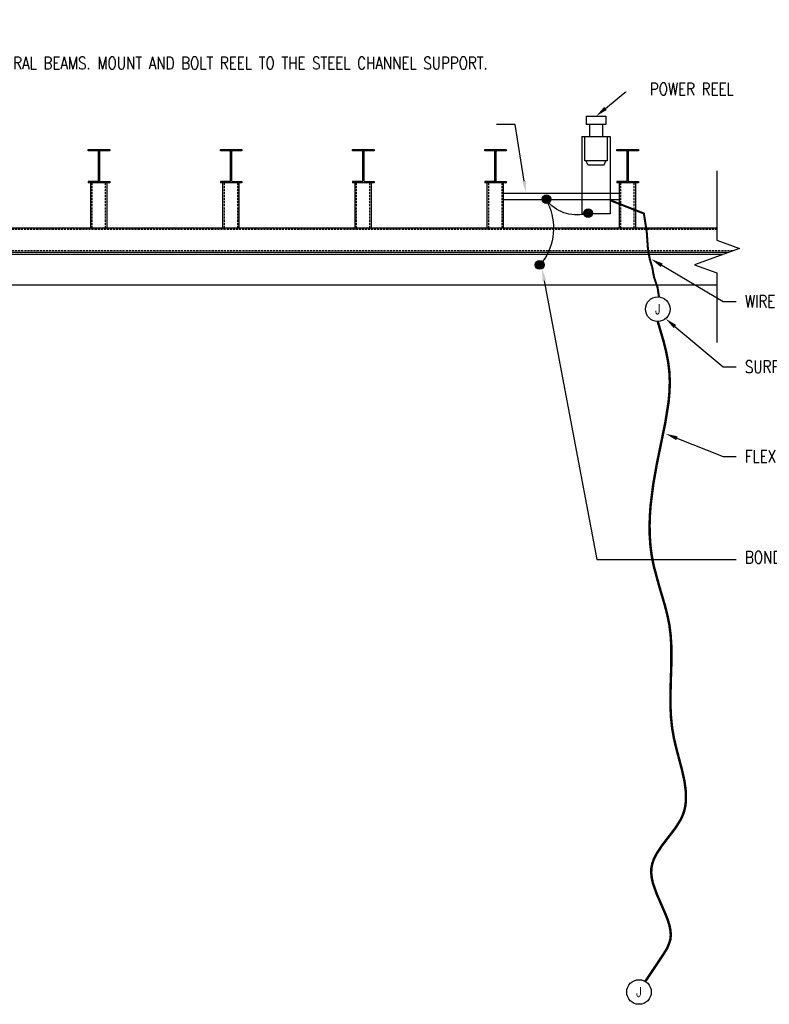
# Model space of a CAD drawing. Header units: inches. Extents: x 172 to 1156, y -62 to 58.
# Tile 3 of 4: x 647 to 739, y -62 to 58. Entities that reach past the tile are written whole.
import ezdxf
from ezdxf import colors
from ezdxf.entities.mleader import LeaderData, LeaderLine
from ezdxf.enums import TextEntityAlignment as Align
from ezdxf.math import Vec2, Vec3

# ---------------------------------------------------------------- set-up
doc = ezdxf.new("R2010")
doc.units = ezdxf.units.IN
doc.header["$MEASUREMENT"] = 0
doc.linetypes.add('HIDDEN', pattern=[0.375, 0.25, -0.125])
for name, color, linetype in [('E-ANNO-TEXT', 2, 'Continuous'), ('E-DETL-GRPH', 3, 'Continuous'), ('E-POWR-DEVC', 4, 'Continuous'), ('G-ANNO-PATT', 251, 'Continuous'), ('G-Anno-Std-Scrn', 250, 'Continuous'), ('G-ANNO-STD-SCRN-HIDD', 250, 'HIDDEN')]:
    doc.layers.add(name, color=color, linetype=linetype)
doc.styles.add('Annotative', font='romans.shx', dxfattribs={"width": 0.8, "height": 0.125})
doc.styles.add('E-DT01$0$HDRSTD', font='arial.ttf')
doc.styles.add('ROMANS', font='ROMANS.shx', dxfattribs={"width": 0.8})

# ---------------------------------------------------------------- blocks, each defined once
blk = doc.blocks.new('E-DT01$0$JBOX')
blk.add_circle((0, 0), 0.1250200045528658)
at = {"style": 'E-DT01$0$HDRSTD'}
blk.add_attdef('J', text='', height=0.1, dxfattribs=at).set_placement((0, 0), align=Align.MIDDLE)

msp = doc.modelspace()

# ---------------------------------------------------------------- hatches: boundary and pattern name
at = {"layer": 'E-DETL-GRPH', "lineweight": -3}
h = msp.add_hatch(color=8, dxfattribs=at)
h.dxf.hatch_style = 1
h.paths.add_polyline_path([(716.6731634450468, 33.81193054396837, -1), (716.6608091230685, 34.88957268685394, -1)])

# ---------------------------------------------------------------- linework, layer by layer
for points in [[(711.7259903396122, 35.53890791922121, -0.2792469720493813), (711.0983066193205, 28.42764689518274)], [(716.6669862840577, 34.35075161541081, -0.304792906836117), (711.7580669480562, 35.74922240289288, -0.304792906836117)]]:
    msp.add_lwpolyline(points, format="xyb", dxfattribs=at)
msp.add_circle((716.6669862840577, 34.35075161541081), 0.5388564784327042, dxfattribs=at)
at = {"layer": 'E-POWR-DEVC', "lineweight": -3, "const_width": 0.25}
msp.add_lwpolyline([(725.3199659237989, 24.08872738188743), (725.1429563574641, 25.25690359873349), (724.698503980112, 26.56368568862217), (724.4968129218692, 27.7100813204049), (724.1923515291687, 28.71853558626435), (723.970152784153, 29.92519008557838), (723.8206721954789, 32.03874312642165), (723.4660451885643, 34.31260888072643), (719.4091178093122, 35.89616464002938)], dxfattribs=at)
at = {"layer": 'G-ANNO-PATT', "lineweight": -3}
for p, q in [((716.4403314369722, 46.17894122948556), (718.8051221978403, 46.17894122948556)), ((716.4403314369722, 46.17894122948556), (716.4403314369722, 45.19165590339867)), ((718.8051221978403, 46.17894122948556), (718.8051221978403, 45.19165590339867)), ((718.8051221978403, 45.19165590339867), (716.4403314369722, 45.19165590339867)), ((716.8344645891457, 45.19165590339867), (716.8344645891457, 43.7107156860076)), ((718.4109890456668, 45.19165590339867), (718.4109890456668, 43.7107156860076)), ((715.9083358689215, 43.7107156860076), (719.3371177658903, 43.7107156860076)), ((715.9083358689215, 43.7107156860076), (715.9083358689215, 34.27345218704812)), ((716.2432689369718, 40.74884340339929), (716.2432689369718, 43.7107156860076)), ((719.0021846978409, 43.7107156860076), (719.0021846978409, 40.74884340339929)), ((719.3371177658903, 43.7107156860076), (719.3371177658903, 34.27345218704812)), ((719.0021846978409, 40.74884340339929), (716.2432689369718, 40.74884340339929)), ((716.6374020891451, 40.25521296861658), (716.4403395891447, 40.74885155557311)), ((716.6374020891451, 40.25521296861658), (718.6080515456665, 40.25521296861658)), ((718.6080515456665, 40.25521296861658), (718.8051221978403, 40.74885155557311)), ((719.3371177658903, 34.27345218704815), (715.9083358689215, 34.27345218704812))]:
    msp.add_line(p, q, dxfattribs=at)
at = {"layer": 'G-Anno-Std-Scrn', "lineweight": -3}
for p, q in [((655.6003918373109, 42.09744551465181), (655.6127163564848, 42.10977003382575)), ((655.6014265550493, 41.94470445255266), (655.6014265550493, 42.11353270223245)), ((655.6014265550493, 42.11353270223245), (658.225887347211, 42.11353270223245)), ((655.6977163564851, 41.94477003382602), (655.8627163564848, 42.10977003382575)), ((656.1548231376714, 41.9447700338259), (656.3198231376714, 42.10977003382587)), ((656.4048231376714, 41.9447700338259), (656.5698231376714, 42.10977003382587)), ((656.823976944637, 41.90681705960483), (657.0269299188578, 42.10977003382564)), ((657.1119299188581, 41.9447700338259), (657.2769299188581, 42.10977003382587)), ((657.5690367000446, 41.94477003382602), (657.7340367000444, 42.10977003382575)), ((657.8190367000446, 41.94477003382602), (657.9840367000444, 42.10977003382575)), ((658.225887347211, 42.11353270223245), (658.225887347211, 41.94475448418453)), ((704.0298347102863, 42.05581495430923), (704.0837897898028, 42.10977003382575)), ((704.0308694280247, 41.94470445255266), (704.0308694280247, 42.11353270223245)), ((704.0308694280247, 42.11353270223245), (706.6553302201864, 42.11353270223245)), ((704.1687897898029, 41.94477003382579), (704.3337897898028, 42.10977003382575)), ((704.6258965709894, 41.9447700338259), (704.7908965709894, 42.10977003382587)), ((704.8758965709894, 41.9447700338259), (705.0408965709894, 42.10977003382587)), ((705.270753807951, 41.88252048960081), (705.498003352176, 42.10977003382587)), ((705.5830033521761, 41.9447700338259), (705.748003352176, 42.10977003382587)), ((706.0401101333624, 41.94477003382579), (706.2051101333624, 42.10977003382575)), ((706.2901101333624, 41.94477003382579), (706.4551101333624, 42.10977003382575)), ((706.6553302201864, 42.11353270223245), (706.6553302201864, 41.94475448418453)), ((720.1729823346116, 42.01418439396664), (720.2685679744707, 42.10977003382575)), ((720.17401705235, 41.94470445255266), (720.17401705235, 42.11353270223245)), ((720.17401705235, 42.11353270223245), (722.7984778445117, 42.11353270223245)), ((720.3535679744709, 41.94477003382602), (720.5185679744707, 42.10977003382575)), ((720.8106747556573, 41.94477003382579), (720.9756747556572, 42.10977003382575)), ((721.0606747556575, 41.94477003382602), (721.2256747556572, 42.10977003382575)), ((721.42517765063, 41.85216614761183), (721.6827815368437, 42.10977003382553)), ((721.7677815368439, 41.94477003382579), (721.9327815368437, 42.10977003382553)), ((722.2248883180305, 41.94477003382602), (722.3898883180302, 42.10977003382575)), ((722.4748883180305, 41.94477003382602), (722.6398883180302, 42.10977003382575)), ((722.7984778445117, 42.11353270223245), (722.7984778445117, 41.94475448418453)), ((656.7503818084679, 41.94470445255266), (655.6014265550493, 41.94470445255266)), ((656.8553918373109, 41.6882319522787), (656.9703918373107, 41.80323195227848)), ((656.8553918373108, 41.23112517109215), (656.9703918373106, 41.34612517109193)), ((656.8553918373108, 40.98112517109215), (656.9703918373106, 41.09612517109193)), ((656.8562121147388, 38.32419278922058), (656.8562121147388, 41.83553589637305)), ((656.9704091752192, 41.84031873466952), (656.9704091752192, 38.32666358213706)), ((658.225887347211, 41.94475448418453), (657.0820325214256, 41.94370661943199)), ((705.1798246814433, 41.94470445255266), (704.0308694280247, 41.94470445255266)), ((705.2848347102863, 41.64660139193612), (705.3998347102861, 41.7616013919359)), ((705.2848347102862, 41.18949461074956), (705.399834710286, 41.30449461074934)), ((705.2848347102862, 40.93949461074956), (705.399834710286, 41.05449461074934)), ((705.2856549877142, 38.32419278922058), (705.2856549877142, 41.83553589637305)), ((705.3998520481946, 41.84031873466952), (705.3998520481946, 38.32666358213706)), ((706.6553302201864, 41.94475448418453), (705.511475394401, 41.94370661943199)), ((721.3229723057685, 41.94470445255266), (720.17401705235, 41.94470445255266)), ((721.4279823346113, 41.60497083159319), (721.5429823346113, 41.7199708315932)), ((721.4279823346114, 41.14786405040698), (721.5429823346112, 41.26286405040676)), ((721.4279823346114, 40.89786405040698), (721.5429823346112, 41.01286405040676)), ((721.4288026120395, 38.32419278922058), (721.4288026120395, 41.83553589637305)), ((721.5429996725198, 41.84031873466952), (721.5429996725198, 38.32666358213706)), ((722.7984778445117, 41.94475448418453), (721.6546230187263, 41.94370661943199)), ((656.855391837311, 40.52401838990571), (656.9703918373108, 40.63901838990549)), ((656.855391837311, 40.27401838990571), (656.9703918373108, 40.38901838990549)), ((656.8553918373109, 39.81691160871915), (656.9703918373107, 39.93191160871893)), ((656.8553918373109, 39.56691160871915), (656.9703918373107, 39.68191160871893)), ((705.2848347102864, 40.48238782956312), (705.3998347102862, 40.5973878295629)), ((705.2848347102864, 40.23238782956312), (705.3998347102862, 40.3473878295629)), ((705.2848347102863, 39.77528104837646), (705.3998347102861, 39.89028104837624)), ((721.4279823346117, 40.44075726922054), (721.5429823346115, 40.55575726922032)), ((721.4279823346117, 40.19075726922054), (721.5429823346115, 40.30575726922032)), ((721.4279823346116, 39.7336504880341), (721.5429823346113, 39.84865048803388)), ((656.8553918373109, 39.10980482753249), (656.9703918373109, 39.22480482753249)), ((656.8553918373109, 38.85980482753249), (656.9703918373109, 38.97480482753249)), ((656.8553918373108, 38.40269804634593), (656.9703918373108, 38.51769804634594)), ((705.2848347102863, 39.52528104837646), (705.3998347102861, 39.64028104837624)), ((705.2848347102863, 39.06817426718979), (705.3998347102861, 39.18317426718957)), ((705.2848347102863, 38.81817426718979), (705.3998347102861, 38.93317426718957)), ((705.2848347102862, 38.36106748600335), (705.399834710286, 38.47606748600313)), ((721.4279823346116, 39.4836504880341), (721.5429823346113, 39.59865048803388)), ((721.4279823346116, 39.02654370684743), (721.5429823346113, 39.14154370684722)), ((721.4279823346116, 38.77654370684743), (721.5429823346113, 38.89154370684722)), ((656.7397789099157, 38.206006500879), (655.6014265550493, 38.20600650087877)), ((655.6014265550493, 38.20600650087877), (655.6014265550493, 38.04121095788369)), ((658.225887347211, 38.04121095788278), (655.6014265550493, 38.04121095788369)), ((655.7853570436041, 38.0397700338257), (655.9503570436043, 38.20477003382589)), ((655.912891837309, 32.5595572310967), (655.9128918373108, 38.03977003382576)), ((656.0353570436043, 38.03977003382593), (656.2003570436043, 38.20477003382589)), ((656.4924638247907, 38.03977003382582), (656.6574638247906, 38.20477003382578)), ((656.7424638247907, 38.03977003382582), (656.9796963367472, 38.27700254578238)), ((657.0875349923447, 38.20847729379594), (658.225887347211, 38.20840520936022)), ((657.1995706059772, 38.03977003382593), (657.3645706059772, 38.20477003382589)), ((657.4495706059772, 38.03977003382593), (657.6145706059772, 38.20477003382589)), ((657.9066773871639, 38.03977003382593), (658.0716773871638, 38.20477003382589)), ((657.912891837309, 32.5595572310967), (657.9128918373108, 38.03977003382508)), ((658.1566773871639, 38.03977003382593), (658.2253918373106, 38.1084844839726)), ((658.225887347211, 38.20840520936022), (658.225887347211, 38.04121095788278)), ((705.1692217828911, 38.206006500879), (704.0308694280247, 38.20600650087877)), ((704.0308694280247, 38.20600650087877), (704.0308694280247, 38.04121095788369)), ((706.6553302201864, 38.04121095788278), (704.0308694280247, 38.04121095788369)), ((704.2564304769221, 38.03977003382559), (704.4214304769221, 38.20477003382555)), ((704.3423347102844, 32.5595572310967), (704.3423347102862, 38.03977003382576)), ((704.5064304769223, 38.03977003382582), (704.6714304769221, 38.20477003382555)), ((704.9635372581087, 38.03977003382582), (705.1285372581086, 38.20477003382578)), ((705.2135372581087, 38.03977003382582), (705.4244871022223, 38.25071987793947)), ((705.5169778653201, 38.20847729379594), (706.6553302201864, 38.20840520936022)), ((705.6706440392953, 38.03977003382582), (705.8356440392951, 38.20477003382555)), ((705.9206440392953, 38.03977003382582), (706.0856440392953, 38.20477003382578)), ((706.3423347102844, 32.5595572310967), (706.3423347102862, 38.03977003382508)), ((706.3777508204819, 38.03977003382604), (706.5427508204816, 38.20477003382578)), ((706.6277508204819, 38.03977003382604), (706.6548347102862, 38.06685392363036)), ((706.6553302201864, 38.20840520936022), (706.6553302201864, 38.04121095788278)), ((721.3123694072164, 38.206006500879), (720.17401705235, 38.20600650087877)), ((720.17401705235, 38.20600650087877), (720.17401705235, 38.04121095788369)), ((722.7984778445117, 38.04121095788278), (720.17401705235, 38.04121095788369)), ((720.4412086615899, 38.03977003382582), (720.6062086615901, 38.20477003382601)), ((720.4854823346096, 32.5595572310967), (720.4854823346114, 38.03977003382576)), ((720.6912086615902, 38.03977003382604), (720.8562086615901, 38.20477003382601)), ((721.1483154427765, 38.03977003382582), (721.3133698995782, 38.20482449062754)), ((721.3983154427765, 38.03977003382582), (721.5883894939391, 38.2298440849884)), ((721.4279278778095, 38.31938246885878), (721.5429823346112, 38.43443692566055)), ((721.6601254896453, 38.20847729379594), (722.7984778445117, 38.20840520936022)), ((721.8554222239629, 38.03977003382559), (722.0204222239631, 38.20477003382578)), ((722.1054222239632, 38.03977003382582), (722.2704222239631, 38.20477003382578)), ((722.4854823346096, 32.5595572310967), (722.4854823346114, 38.03977003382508)), ((722.5625290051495, 38.03977003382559), (722.7275290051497, 38.20477003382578)), ((722.7984778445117, 38.20840520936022), (722.7984778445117, 38.04121095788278))]:
    msp.add_line(p, q, dxfattribs=at)
for points in [[(732.388727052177, 39.52706965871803), (732.388727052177, 31.04966363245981), (735.1362044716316, 30.04966363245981), (729.6412496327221, 28.04966363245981), (732.388727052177, 27.04966363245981), (732.3887270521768, 18.57225760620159)], [(732.388727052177, 25.53977003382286), (509.5557185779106, 25.53977003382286), (509.5557185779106, 32.55955723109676), (732.388727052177, 32.55955723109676)], [(733.7896482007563, 29.55955723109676), (509.5557185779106, 29.55955723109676)], [(733.1027788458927, 29.30955723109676), (509.5557185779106, 29.30955723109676)]]:
    msp.add_lwpolyline(points, dxfattribs=at)
msp.add_lwpolyline([(720.4605989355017, 36.78813130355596), (720.4605989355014, 35.97750180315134), (706.3423347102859, 35.97750180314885), (706.3423347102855, 36.78813130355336)], close=True, dxfattribs=at)
for centre, radius, start, end in [((656.7426980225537, 41.83146015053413), 0.1135046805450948, 0.09259189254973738, 93.88165009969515), ((657.0848141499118, 41.828752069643), 0.1149881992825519, 91.38615198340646, 184.0778530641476), ((705.1721408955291, 41.83146015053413), 0.1135046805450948, 0.09259189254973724, 93.88165009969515), ((705.5142570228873, 41.828752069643), 0.1149881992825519, 91.38615198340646, 184.0778530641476), ((721.3152885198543, 41.83146015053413), 0.1135046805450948, 0.09259189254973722, 93.88165009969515), ((721.6574046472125, 41.828752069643), 0.1149881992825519, 91.38615198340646, 184.0778530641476), ((656.7425676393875, 38.3194769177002), 0.1135046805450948, 268.5921416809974, 2.381199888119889), ((657.0853523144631, 38.32344477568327), 0.1149881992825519, 178.395938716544, 271.0876397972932), ((705.1720105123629, 38.3194769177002), 0.1135046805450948, 268.5921416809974, 2.381199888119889), ((705.5147951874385, 38.32344477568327), 0.1149881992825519, 178.395938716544, 271.0876397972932), ((721.3151581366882, 38.3194769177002), 0.1135046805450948, 268.5921416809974, 2.381199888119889), ((721.6579428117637, 38.32344477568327), 0.1149881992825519, 178.395938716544, 271.0876397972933)]:
    msp.add_arc(centre, radius, start, end, dxfattribs=at)
at = {"layer": 'G-ANNO-STD-SCRN-HIDD', "lineweight": -3}
for p, q in [((656.100391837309, 32.5595572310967), (656.1003918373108, 38.03977003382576)), ((657.725391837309, 32.5595572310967), (657.7253918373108, 38.03977003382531)), ((704.5298347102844, 32.5595572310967), (704.5298347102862, 38.03977003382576)), ((706.1548347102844, 32.5595572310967), (706.1548347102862, 38.03977003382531)), ((720.6729823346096, 32.5595572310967), (720.6729823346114, 38.03977003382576)), ((722.2979823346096, 32.5595572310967), (722.2979823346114, 38.03977003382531))]:
    msp.add_line(p, q, dxfattribs=at)
for points in [[(732.388727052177, 32.37205723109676), (509.5557185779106, 32.37205723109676)], [(734.3048002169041, 29.74705723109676), (509.5557185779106, 29.74705723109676)]]:
    msp.add_lwpolyline(points, dxfattribs=at)

# ---------------------------------------------------------------- block references
at = {"layer": 'E-DETL-GRPH', "lineweight": -3}
ref = msp.add_blockref('E-DT01$0$JBOX', (725.1616684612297, 22.62578708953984), dxfattribs=dict(at, xscale=12, yscale=12, zscale=12))
ref.add_attrib('J', 'J', dxfattribs={"height": 1.20000000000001, "style": 'ROMANS', "width": 0.80078125}).set_placement((725.1616684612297, 22.62578708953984), align=Align.MIDDLE)
ref = msp.add_blockref('E-DT01$0$JBOX', (722.8711995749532, -60.75395727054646), dxfattribs=dict(at, xscale=12, yscale=12, zscale=12))
ref.add_attrib('J', 'J', dxfattribs={"height": 1.20000000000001, "style": 'ROMANS', "width": 0.80078125}).set_placement((722.8711995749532, -60.75395727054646), align=Align.MIDDLE)

# ---------------------------------------------------------------- leaders
at = {"layer": 'E-ANNO-TEXT', "lineweight": -3}
ml = msp.add_multileader_mtext('Standard', dxfattribs=at)
ml.set_content('FLEXIBLE METALLIC CONDUIT', color=256, style='Annotative')
ml.set_leader_properties(color=1, linetype='ByLayer', lineweight=-1)
ml.build(insert=Vec2(0, 0))
ml.multileader.update_dxf_attribs({"text_right_attachment_type": 3, "dogleg_length": 0.125, "arrow_head_size": 1.5, "scale": 12})
ctx = ml.context
ctx.base_point, ctx.scale, ctx.char_height, ctx.arrow_head_size, ctx.landing_gap_size, ctx.plane_origin = Vec3(734.734405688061, 4.6533529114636), 12, 1.5, 1.5, 1.08, Vec3(-199.0769467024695, -896.2975886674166)
ctx.right_attachment = 3
notes = []
notes.append((ctx, [(0, (1, 1, 0), (733.1541619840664, 4.6533529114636), (1, 0), 1.580243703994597, [(0, [(726.103807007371, 7.414444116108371)], 0, [])])]))
ctx.mtext.insert, ctx.mtext.width, ctx.mtext.defined_height = Vec3(735.814405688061, 5.4033529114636), 7.84357142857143, 73.80168071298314
ctx.mtext.has_bg_fill, ctx.mtext.bg_color, ctx.mtext.bg_scale_factor, ctx.mtext.bg_transparency, ctx.mtext.use_window_bg_color = 1, -1073741824, 1, 0, 1
for ctx, leaders in notes:
    for number, flags, end, landing, length, lines in leaders:
        leader = LeaderData()
        leader.index, (leader.has_last_leader_line, leader.has_dogleg_vector, leader.attachment_direction) = number, flags
        leader.last_leader_point, leader.dogleg_vector, leader.dogleg_length = Vec3(end), Vec3(landing), length
        for number, points, colour, breaks in lines:
            line = LeaderLine()
            line.index, line.vertices, line.color, line.breaks = number, Vec3.list(points), colors.encode_raw_color(colour), breaks
            leader.lines.append(line)
        ctx.leaders.append(leader)

# ---------------------------------------------------------------- next in the draw order: leaders
ml = msp.add_multileader_mtext('Standard', dxfattribs=at)
ml.set_content('POWER REEL', color=256, style='Annotative')
ml.set_leader_properties(color=1, linetype='ByLayer', lineweight=-1)
ml.build(insert=Vec2(0, 0))
ml.multileader.update_dxf_attribs({"text_right_attachment_type": 3, "dogleg_length": 0.125, "arrow_head_size": 1.5, "scale": 12})
ctx = ml.context
ctx.base_point, ctx.scale, ctx.char_height, ctx.arrow_head_size, ctx.landing_gap_size, ctx.plane_origin = Vec3(723.1227550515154, 49.50346790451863), 12, 1.5, 1.5, 1.08, Vec3(1653.226952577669, -848.5794618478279)
ctx.right_attachment = 3
notes = []
notes.append((ctx, [(1, (1, 1, 0), (721.6227550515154, 49.50346790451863), (1, 0), 1.5, [(0, [(717.6227268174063, 46.17894122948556)], 0, [])])]))
ctx.mtext.insert, ctx.mtext.width, ctx.mtext.defined_height = Vec3(724.2027550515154, 50.25346790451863), 11.615, 73.80168071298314
ctx.mtext.has_bg_fill, ctx.mtext.bg_color, ctx.mtext.bg_scale_factor, ctx.mtext.bg_transparency, ctx.mtext.use_window_bg_color = 1, -1073741824, 1, 0, 1
ml = msp.add_multileader_mtext('Standard', dxfattribs=at)
ml.set_content('WIRE MESH', color=256, style='Annotative')
ml.set_leader_properties(color=1, linetype='ByLayer', lineweight=-1)
ml.build(insert=Vec2(0, 0))
ml.multileader.update_dxf_attribs({"text_right_attachment_type": 3, "dogleg_length": 0.125, "arrow_head_size": 1.5, "scale": 12})
ctx = ml.context
ctx.base_point, ctx.scale, ctx.char_height, ctx.arrow_head_size, ctx.landing_gap_size, ctx.plane_origin = Vec3(734.734405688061, 23.56502038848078), 12, 1.5, 1.5, 1.08, Vec3(-202.0443065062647, -870.7998205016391)
ctx.right_attachment = 3
notes.append((ctx, [(0, (1, 1, 0), (733.1541619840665, 23.56502038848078), (1, 0), 1.580243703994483, [(0, [(724.353471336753, 28.74687906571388)], 0, [])])]))
ctx.mtext.insert, ctx.mtext.width, ctx.mtext.defined_height = Vec3(735.8144056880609, 24.31502038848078), 9.957857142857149, 73.80168071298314
ctx.mtext.has_bg_fill, ctx.mtext.bg_color, ctx.mtext.bg_scale_factor, ctx.mtext.bg_transparency, ctx.mtext.use_window_bg_color = 1, -1073741824, 1, 0, 1
ml = msp.add_multileader_mtext('Standard', dxfattribs=at)
ml.set_content('SURFACE MOUNTED JBOX', color=256, style='Annotative')
ml.set_leader_properties(color=1, linetype='ByLayer', lineweight=-1)
ml.build(insert=Vec2(0, 0))
ml.multileader.update_dxf_attribs({"text_right_attachment_type": 3, "dogleg_length": 0.125, "arrow_head_size": 1.5, "scale": 12})
ctx = ml.context
ctx.base_point, ctx.scale, ctx.char_height, ctx.arrow_head_size, ctx.landing_gap_size, ctx.plane_origin = Vec3(734.734405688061, 15.59051567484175), 12, 1.5, 1.5, 1.08, Vec3(-203.2232524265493, -886.0383319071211)
ctx.right_attachment = 3
notes.append((ctx, [(0, (1, 1, 0), (733.1541619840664, 15.59051567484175), (1, 0), 1.580243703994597, [(0, [(726.114029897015, 21.46659430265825)], 0, [])])]))
ctx.mtext.insert, ctx.mtext.width, ctx.mtext.defined_height = Vec3(735.814405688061, 16.34051567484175), 8.186428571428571, 73.80168071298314
ctx.mtext.has_bg_fill, ctx.mtext.bg_color, ctx.mtext.bg_scale_factor, ctx.mtext.bg_transparency, ctx.mtext.use_window_bg_color = 1, -1073741824, 1, 0, 1
for ctx, leaders in notes:
    for number, flags, end, landing, length, lines in leaders:
        leader = LeaderData()
        leader.index, (leader.has_last_leader_line, leader.has_dogleg_vector, leader.attachment_direction) = number, flags
        leader.last_leader_point, leader.dogleg_vector, leader.dogleg_length = Vec3(end), Vec3(landing), length
        for number, points, colour, breaks in lines:
            line = LeaderLine()
            line.index, line.vertices, line.color, line.breaks = number, Vec3.list(points), colors.encode_raw_color(colour), breaks
            leader.lines.append(line)
        ctx.leaders.append(leader)

# ---------------------------------------------------------------- next in the draw order: leaders
ml = msp.add_multileader_mtext('Standard', dxfattribs=at)
ml.set_content('STEEL CHANNEL SUPPORT. BOLT BETWEEN STRUCTURAL BEAMS. MOUNT AND BOLT REEL TO THE STEEL CHANNEL SUPPORT.', color=256, style='Annotative')
ml.set_leader_properties(color=1, linetype='ByLayer', lineweight=-1)
ml.build(insert=Vec2(0, 0))
ml.multileader.update_dxf_attribs({"text_right_attachment_type": 3, "dogleg_length": 0.13, "arrow_head_size": 1.5, "scale": 12})
ctx = ml.context
ctx.base_point, ctx.scale, ctx.char_height, ctx.arrow_head_size, ctx.landing_gap_size, ctx.plane_origin = Vec3(526.8922661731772, 50.29510457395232), 12, 1.5, 1.5, 1.08, Vec3(-412.0103909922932, -855.464304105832)
ctx.right_attachment = 3
notes = []
notes.append((ctx, [(0, (1, 1, 0), (525.3322661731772, 50.29510457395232), (1, 0), 1.56, [(0, [(525.2842433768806, 36.78813130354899)], 0, [])])]))
ctx.mtext.insert, ctx.mtext.width, ctx.mtext.defined_height = Vec3(527.9722661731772, 51.04510457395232), 40.92570388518, 6.869713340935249
ctx.mtext.has_bg_fill, ctx.mtext.bg_color, ctx.mtext.bg_scale_factor, ctx.mtext.bg_transparency, ctx.mtext.use_window_bg_color = 1, -1073741824, 1.25, 0, 1
ml = msp.add_multileader_mtext('Standard', dxfattribs=at)
ml.set_content('BOND TO STRUCTURAL STEEL REBAR THEN TO SECONDARY GROUND RING. SEE A4/E-513', color=256, style='Annotative')
ml.set_leader_properties(color=1, linetype='ByLayer', lineweight=-1)
ml.build(insert=Vec2(0, 0))
ml.multileader.update_dxf_attribs({"text_right_attachment_type": 3, "dogleg_length": 0.13, "arrow_head_size": 1.5, "scale": 12})
ctx = ml.context
ctx.base_point, ctx.scale, ctx.char_height, ctx.arrow_head_size, ctx.landing_gap_size, ctx.plane_origin = Vec3(734.7344056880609, -7.923236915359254), 12, 1.5, 1.5, 1.08, Vec3(-156.711519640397, -937.1599375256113)
ctx.right_attachment = 3
notes.append((ctx, [(0, (1, 1, 0), (717.7431582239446, -7.923236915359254), (1, 0), 16.99124746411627, [(0, [(711.0305485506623, 27.57778622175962)], 0, [])])]))
ctx.mtext.insert, ctx.mtext.width, ctx.mtext.defined_height = Vec3(735.8144056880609, -6.923236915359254), 34.98845597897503, 8.941128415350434
ctx.mtext.has_bg_fill, ctx.mtext.bg_color, ctx.mtext.bg_scale_factor, ctx.mtext.bg_transparency, ctx.mtext.use_window_bg_color = 1, -1073741824, 1, 0, 1
for ctx, leaders in notes:
    for number, flags, end, landing, length, lines in leaders:
        leader = LeaderData()
        leader.index, (leader.has_last_leader_line, leader.has_dogleg_vector, leader.attachment_direction) = number, flags
        leader.last_leader_point, leader.dogleg_vector, leader.dogleg_length = Vec3(end), Vec3(landing), length
        for number, points, colour, breaks in lines:
            line = LeaderLine()
            line.index, line.vertices, line.color, line.breaks = number, Vec3.list(points), colors.encode_raw_color(colour), breaks
            leader.lines.append(line)
        ctx.leaders.append(leader)

# ---------------------------------------------------------------- next in the draw order: hatches: boundary and pattern name
at = {"layer": 'E-DETL-GRPH', "lineweight": -3}
h = msp.add_hatch(color=8, dxfattribs=at)
h.dxf.hatch_style = 1
h.paths.add_polyline_path([(710.7420223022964, 27.49009285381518, -1), (710.729667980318, 28.56773499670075, -1)])

# ---------------------------------------------------------------- next in the draw order: linework, layer by layer
msp.add_circle((710.7358451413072, 28.02891392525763), 0.5388564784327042, dxfattribs=at)
at = {"layer": 'E-POWR-DEVC', "const_width": 0.3}
msp.add_lwpolyline([(725.1616684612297, 21.12554703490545), (725.8770898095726, 18.68813385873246), (726.1817735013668, 17.4670146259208), (726.4228248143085, 16.24300021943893), (726.5790329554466, 15.01512558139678), (726.6346855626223, 13.78261856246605), (726.598455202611, 12.5455625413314), (726.4857720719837, 11.30427798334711), (726.0927692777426, 8.810305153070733), (725.5791207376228, 6.303263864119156), (725.0623030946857, 3.786173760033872), (724.6169186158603, 1.265329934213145), (724.2988221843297, -1.251540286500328), (724.2049370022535, -2.506068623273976), (724.1637898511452, -3.756703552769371), (724.1823527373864, -5.002478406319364), (724.2675976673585, -6.24242651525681), (724.4264966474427, -7.475581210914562), (724.6651949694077, -8.70104983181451), (725.3222705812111, -11.13290472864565), (726.0366674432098, -13.55334793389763), (726.3463944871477, -14.76460769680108), (726.5876917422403, -15.97939558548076), (726.7412618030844, -17.19951721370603), (726.8185352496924, -18.4255867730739), (726.8183892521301, -20.89692239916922), (726.7356476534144, -23.3961078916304), (726.7187043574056, -25.92584867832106), (726.781280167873, -27.20302275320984), (726.9159532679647, -28.48885018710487), (727.1408790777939, -29.78361925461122), (727.4496065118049, -31.08450013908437), (728.134411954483, -33.67322494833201), (728.4133657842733, -34.9447367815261), (728.5852709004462, -36.19012683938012), (728.6015652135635, -37.40122907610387), (728.5361826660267, -37.99137037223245), (728.4136866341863, -38.56987744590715), (728.2280068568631, -39.13572954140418), (727.9743048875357, -39.68814086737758), (727.2996452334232, -40.76021125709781), (725.6886924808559, -42.85489062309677), (724.9855766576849, -43.92417136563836), (724.7106164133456, -44.47450645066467), (724.506152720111, -45.03919399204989), (724.3867591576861, -45.62115097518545), (724.3648257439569, -46.22281514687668), (724.4341738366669, -46.84254888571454), (724.5792457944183, -47.47665610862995), (725.0340417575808, -48.77314324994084), (725.6041745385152, -50.08258105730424), (726.1646050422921, -51.37527401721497), (726.4021072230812, -52.00606133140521), (726.5902941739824, -52.62152661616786), (726.7135360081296, -53.21795793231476), (726.7562028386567, -53.79164334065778), (726.7026647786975, -54.33887090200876), (726.5372919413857, -54.85592867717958), (726.3237510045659, -55.38633242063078), (725.842226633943, -56.16312421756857), (723.6420461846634, -59.46690026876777)], dxfattribs=at)

# ---------------------------------------------------------------- next in the draw order: leaders
at = {"layer": 'E-ANNO-TEXT', "lineweight": -3}
ml = msp.add_multileader_mtext('Standard', dxfattribs=at)
ml.set_content('GROUNDING CABLE REEL', color=256, style='Annotative')
ml.set_leader_properties(color=1, linetype='ByLayer', lineweight=-1)
ml.build(insert=Vec2(0, 0))
ml.multileader.update_dxf_attribs({"text_right_attachment_type": 3, "dogleg_length": 0.13, "arrow_head_size": 1.5, "scale": 12})
ctx = ml.context
ctx.base_point, ctx.scale, ctx.char_height, ctx.arrow_head_size, ctx.landing_gap_size, ctx.plane_origin = Vec3(488.6611788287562, 53.84318410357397), 12, 1.5, 1.5, 1.08, Vec3(-436.9642491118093, -855.464304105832)
ctx.right_attachment = 3
notes = []
notes.append((ctx, [(1, (1, 1, 0), (514.6668931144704, 53.84318410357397), (-1, 0), 1.56, [(0, [(516.3920160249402, 46.17894122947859)], 0, [])])]))
ctx.mtext.insert, ctx.mtext.width, ctx.mtext.defined_height = Vec3(489.7411788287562, 54.59318410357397), 23.05346246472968, 3.072294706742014
ctx.mtext.has_bg_fill, ctx.mtext.bg_color, ctx.mtext.bg_scale_factor, ctx.mtext.bg_transparency, ctx.mtext.use_window_bg_color = 1, -1073741824, 1, 0, 1
for ctx, leaders in notes:
    for number, flags, end, landing, length, lines in leaders:
        leader = LeaderData()
        leader.index, (leader.has_last_leader_line, leader.has_dogleg_vector, leader.attachment_direction) = number, flags
        leader.last_leader_point, leader.dogleg_vector, leader.dogleg_length = Vec3(end), Vec3(landing), length
        for number, points, colour, breaks in lines:
            line = LeaderLine()
            line.index, line.vertices, line.color, line.breaks = number, Vec3.list(points), colors.encode_raw_color(colour), breaks
            leader.lines.append(line)
        ctx.leaders.append(leader)

# ---------------------------------------------------------------- next in the draw order: leaders
ml = msp.add_multileader_mtext('Standard', dxfattribs=at)
ml.set_content('BOND TO GROUNDING CABLE REEL', color=256, style='Annotative')
ml.set_leader_properties(color=1, linetype='ByLayer', lineweight=-1)
ml.build(insert=Vec2(0, 0))
ml.multileader.update_dxf_attribs({"text_right_attachment_type": 3, "dogleg_length": 0.13, "arrow_head_size": 1.5, "scale": 12})
ctx = ml.context
ctx.base_point, ctx.scale, ctx.char_height, ctx.arrow_head_size, ctx.landing_gap_size, ctx.plane_origin = Vec3(525.6448282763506, 57.19487376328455), 12, 1.5, 1.5, 1.08, Vec3(-396.2849758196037, -862.7035233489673)
ctx.right_attachment = 3
notes = []
notes.append((ctx, [(0, (1, 1, 0), (522.9258986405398, 57.19487376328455), (1, 0), 2.718929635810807, [(0, [(523.0557905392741, 36.59365770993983)], 0, [])])]))
ctx.mtext.insert, ctx.mtext.width, ctx.mtext.defined_height = Vec3(526.7248282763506, 57.94487376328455), 20.23866328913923, 73.80168071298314
ctx.mtext.has_bg_fill, ctx.mtext.bg_color, ctx.mtext.bg_scale_factor, ctx.mtext.bg_transparency, ctx.mtext.use_window_bg_color = 1, -1073741824, 1, 0, 1
for ctx, leaders in notes:
    for number, flags, end, landing, length, lines in leaders:
        leader = LeaderData()
        leader.index, (leader.has_last_leader_line, leader.has_dogleg_vector, leader.attachment_direction) = number, flags
        leader.last_leader_point, leader.dogleg_vector, leader.dogleg_length = Vec3(end), Vec3(landing), length
        for number, points, colour, breaks in lines:
            line = LeaderLine()
            line.index, line.vertices, line.color, line.breaks = number, Vec3.list(points), colors.encode_raw_color(colour), breaks
            leader.lines.append(line)
        ctx.leaders.append(leader)

# ---------------------------------------------------------------- next in the draw order: hatches: boundary and pattern name
at = {"layer": 'E-DETL-GRPH', "lineweight": -3}
h = msp.add_hatch(color=8, dxfattribs=at)
h.dxf.hatch_style = 1
h.paths.add_polyline_path([(711.5765384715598, 35.51598016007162, -1), (711.5641841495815, 36.59362230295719, -1)])

# ---------------------------------------------------------------- next in the draw order: linework, layer by layer
msp.add_circle((711.5703613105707, 36.05480123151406), 0.5388564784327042, dxfattribs=at)
at = {"layer": 'G-Anno-Std-Scrn', "lineweight": -3}
for p, q in [((671.7435394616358, 42.01396775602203), (671.8393417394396, 42.10977003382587)), ((671.7445741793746, 41.94470445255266), (671.7445741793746, 42.11353270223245)), ((671.7445741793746, 42.11353270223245), (674.3690349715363, 42.11353270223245)), ((672.1314485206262, 41.94477003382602), (672.296448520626, 42.10977003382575)), ((672.381448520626, 41.94477003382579), (672.5464485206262, 42.10977003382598)), ((672.8385553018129, 41.94477003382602), (673.0035553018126, 42.10977003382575)), ((672.9957739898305, 41.85198872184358), (673.2535553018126, 42.10977003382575)), ((673.5456620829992, 41.9447700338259), (673.7106620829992, 42.10977003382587)), ((673.7956620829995, 41.94477003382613), (673.960662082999, 42.10977003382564)), ((674.3690349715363, 42.11353270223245), (674.3690349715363, 41.94475448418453)), ((687.8866870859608, 42.01396775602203), (687.9824893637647, 42.10977003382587)), ((687.8877218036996, 41.94470445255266), (687.8877218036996, 42.11353270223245)), ((687.8877218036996, 42.11353270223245), (690.5121825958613, 42.11353270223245)), ((688.2745961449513, 41.94477003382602), (688.439596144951, 42.10977003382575)), ((688.524596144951, 41.94477003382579), (688.6895961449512, 42.10977003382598)), ((688.9817029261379, 41.94477003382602), (689.1467029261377, 42.10977003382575)), ((689.1389216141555, 41.85198872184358), (689.3967029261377, 42.10977003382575)), ((689.6888097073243, 41.9447700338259), (689.8538097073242, 42.10977003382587)), ((689.9388097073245, 41.94477003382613), (690.103809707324, 42.10977003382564)), ((690.5121825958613, 42.11353270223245), (690.5121825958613, 41.94475448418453)), ((672.8935294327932, 41.94470445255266), (671.7445741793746, 41.94470445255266)), ((672.9985394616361, 41.39764741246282), (673.1135394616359, 41.5126474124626)), ((672.9985394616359, 41.14764741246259), (673.1135394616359, 41.2626474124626)), ((672.9993597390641, 38.32419278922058), (672.9993597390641, 41.83553589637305)), ((673.1135567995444, 41.84031873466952), (673.1135567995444, 38.32666358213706)), ((674.3690349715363, 41.94475448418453), (673.2251801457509, 41.94370661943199)), ((674.2527688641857, 41.94477003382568), (674.3685394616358, 42.06054063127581)), ((689.0366770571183, 41.94470445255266), (687.8877218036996, 41.94470445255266)), ((689.1416870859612, 41.39764741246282), (689.256687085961, 41.5126474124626)), ((689.1416870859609, 41.14764741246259), (689.256687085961, 41.2626474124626)), ((689.1425073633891, 38.32419278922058), (689.1425073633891, 41.83553589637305)), ((689.2567044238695, 41.84031873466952), (689.2567044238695, 38.32666358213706)), ((690.5121825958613, 41.94475448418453), (689.3683277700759, 41.94370661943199)), ((690.3959164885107, 41.94477003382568), (690.5116870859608, 42.06054063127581)), ((672.9985394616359, 40.69054063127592), (673.1135394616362, 40.80554063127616)), ((672.9985394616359, 40.44054063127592), (673.1135394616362, 40.55554063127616)), ((672.9985394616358, 39.98343385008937), (673.113539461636, 40.09843385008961)), ((672.9985394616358, 39.73343385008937), (673.113539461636, 39.84843385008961)), ((689.1416870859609, 40.69054063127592), (689.2566870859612, 40.80554063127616)), ((689.1416870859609, 40.44054063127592), (689.2566870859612, 40.55554063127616)), ((689.1416870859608, 39.98343385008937), (689.2566870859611, 40.09843385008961)), ((689.1416870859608, 39.73343385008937), (689.2566870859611, 39.84843385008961)), ((672.998539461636, 39.27632706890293), (673.113539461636, 39.39132706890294)), ((672.998539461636, 39.02632706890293), (673.113539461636, 39.14132706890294)), ((672.9985394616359, 38.56922028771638), (673.1135394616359, 38.68422028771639)), ((689.141687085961, 39.27632706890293), (689.2566870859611, 39.39132706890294)), ((689.141687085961, 39.02632706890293), (689.2566870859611, 39.14132706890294)), ((689.1416870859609, 38.56922028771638), (689.256687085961, 38.68422028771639)), ((672.8829265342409, 38.206006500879), (671.7445741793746, 38.20600650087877)), ((671.7445741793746, 38.20600650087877), (671.7445741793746, 38.04121095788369)), ((674.3690349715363, 38.04121095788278), (671.7445741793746, 38.04121095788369)), ((671.7619824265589, 38.03977003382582), (671.9269824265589, 38.20477003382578)), ((672.0119824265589, 38.03977003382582), (672.1769824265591, 38.20477003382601)), ((672.0560394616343, 32.5595572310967), (672.0560394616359, 38.03977003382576)), ((672.4690892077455, 38.03977003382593), (672.6340892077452, 38.20477003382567)), ((672.7190892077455, 38.03977003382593), (672.884150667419, 38.20483149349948)), ((672.9984780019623, 38.31915882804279), (673.1135394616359, 38.43422028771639)), ((673.1761959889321, 38.03977003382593), (673.3411959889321, 38.20477003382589)), ((673.2306826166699, 38.20847729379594), (674.3690349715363, 38.20840520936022)), ((673.4261959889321, 38.03977003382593), (673.5911959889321, 38.20477003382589)), ((673.8833027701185, 38.03977003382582), (674.0483027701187, 38.20477003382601)), ((674.0560394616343, 32.5595572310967), (674.0560394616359, 38.03977003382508)), ((674.1333027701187, 38.03977003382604), (674.2983027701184, 38.20477003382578)), ((674.3690349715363, 38.20840520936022), (674.3690349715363, 38.04121095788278)), ((689.026074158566, 38.206006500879), (687.8877218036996, 38.20600650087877)), ((687.8877218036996, 38.20600650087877), (687.8877218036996, 38.04121095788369)), ((690.5121825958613, 38.04121095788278), (687.8877218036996, 38.04121095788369)), ((687.9051300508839, 38.03977003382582), (688.0701300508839, 38.20477003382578)), ((688.1551300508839, 38.03977003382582), (688.3201300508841, 38.20477003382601)), ((688.1991870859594, 32.5595572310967), (688.199187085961, 38.03977003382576)), ((688.6122368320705, 38.03977003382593), (688.7772368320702, 38.20477003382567)), ((688.8622368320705, 38.03977003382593), (689.027298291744, 38.20483149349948)), ((689.1416256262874, 38.31915882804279), (689.256687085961, 38.43422028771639)), ((689.3193436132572, 38.03977003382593), (689.4843436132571, 38.20477003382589)), ((689.373830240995, 38.20847729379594), (690.5121825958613, 38.20840520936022)), ((689.5693436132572, 38.03977003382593), (689.7343436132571, 38.20477003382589)), ((690.0264503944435, 38.03977003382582), (690.1914503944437, 38.20477003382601)), ((690.1991870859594, 32.5595572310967), (690.199187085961, 38.03977003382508)), ((690.2764503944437, 38.03977003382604), (690.4414503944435, 38.20477003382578)), ((690.5121825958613, 38.20840520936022), (690.5121825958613, 38.04121095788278))]:
    msp.add_line(p, q, dxfattribs=at)
for centre, radius, start, end in [((672.8858456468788, 41.83146015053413), 0.1135046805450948, 0.09259189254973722, 93.88165009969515), ((673.227961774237, 41.828752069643), 0.1149881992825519, 91.38615198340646, 184.0778530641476), ((689.0289932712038, 41.83146015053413), 0.1135046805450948, 0.09259189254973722, 93.88165009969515), ((689.371109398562, 41.828752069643), 0.1149881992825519, 91.38615198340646, 184.0778530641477), ((672.8857152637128, 38.3194769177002), 0.1135046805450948, 268.5921416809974, 2.381199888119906), ((673.2284999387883, 38.32344477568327), 0.1149881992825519, 178.395938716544, 271.0876397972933), ((689.0288628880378, 38.3194769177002), 0.1135046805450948, 268.5921416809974, 2.381199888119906), ((689.3716475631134, 38.32344477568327), 0.1149881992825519, 178.395938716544, 271.0876397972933)]:
    msp.add_arc(centre, radius, start, end, dxfattribs=at)
at = {"layer": 'G-ANNO-STD-SCRN-HIDD', "lineweight": -3}
for p, q in [((672.2435394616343, 32.5595572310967), (672.2435394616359, 38.03977003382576)), ((673.8685394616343, 32.5595572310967), (673.8685394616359, 38.03977003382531)), ((688.3866870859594, 32.5595572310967), (688.386687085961, 38.03977003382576)), ((690.0116870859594, 32.5595572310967), (690.011687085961, 38.03977003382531))]:
    msp.add_line(p, q, dxfattribs=at)

# ---------------------------------------------------------------- next in the draw order: leaders
at = {"layer": 'E-ANNO-TEXT', "lineweight": -3}
ml = msp.add_multileader_mtext('Standard', dxfattribs=at)
ml.set_content('STEEL CHANNEL SUPPORT. BOLT BETWEEN STRUCTURAL BEAMS. MOUNT AND BOLT REEL TO THE STEEL CHANNEL SUPPORT.', color=256, style='Annotative')
ml.set_leader_properties(color=1, linetype='ByLayer', lineweight=-1)
ml.build(insert=Vec2(0, 0))
ml.multileader.update_dxf_attribs({"text_right_attachment_type": 3, "dogleg_length": 0.125, "arrow_head_size": 1.5, "scale": 12})
ctx = ml.context
ctx.base_point, ctx.scale, ctx.char_height, ctx.arrow_head_size, ctx.landing_gap_size, ctx.plane_origin = Vec3(673.6058810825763, 52.66869261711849), 12, 1.5, 1.5, 1.08, Vec3(-260.3902678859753, -854.0653342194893)
ctx.right_attachment, ctx.text_align_type = 3, 2
notes = []
notes.append((ctx, [(1, (1, 1, 0), (707.7353044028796, 45.16869261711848), (-1, 0), 2.25513760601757, [(0, [(709.0831963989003, 36.78813130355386)], 0, [])])]))
ctx.mtext.insert, ctx.mtext.width, ctx.mtext.defined_height, ctx.mtext.alignment = Vec3(704.400166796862, 53.41869261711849), 29.90071428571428, 9.243301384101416, 3
ctx.mtext.has_bg_fill, ctx.mtext.bg_color, ctx.mtext.bg_scale_factor, ctx.mtext.bg_transparency, ctx.mtext.use_window_bg_color = 1, -1073741824, 1.25, 0, 1
for ctx, leaders in notes:
    for number, flags, end, landing, length, lines in leaders:
        leader = LeaderData()
        leader.index, (leader.has_last_leader_line, leader.has_dogleg_vector, leader.attachment_direction) = number, flags
        leader.last_leader_point, leader.dogleg_vector, leader.dogleg_length = Vec3(end), Vec3(landing), length
        for number, points, colour, breaks in lines:
            line = LeaderLine()
            line.index, line.vertices, line.color, line.breaks = number, Vec3.list(points), colors.encode_raw_color(colour), breaks
            leader.lines.append(line)
        ctx.leaders.append(leader)

doc.saveas('drawing.dxf')
